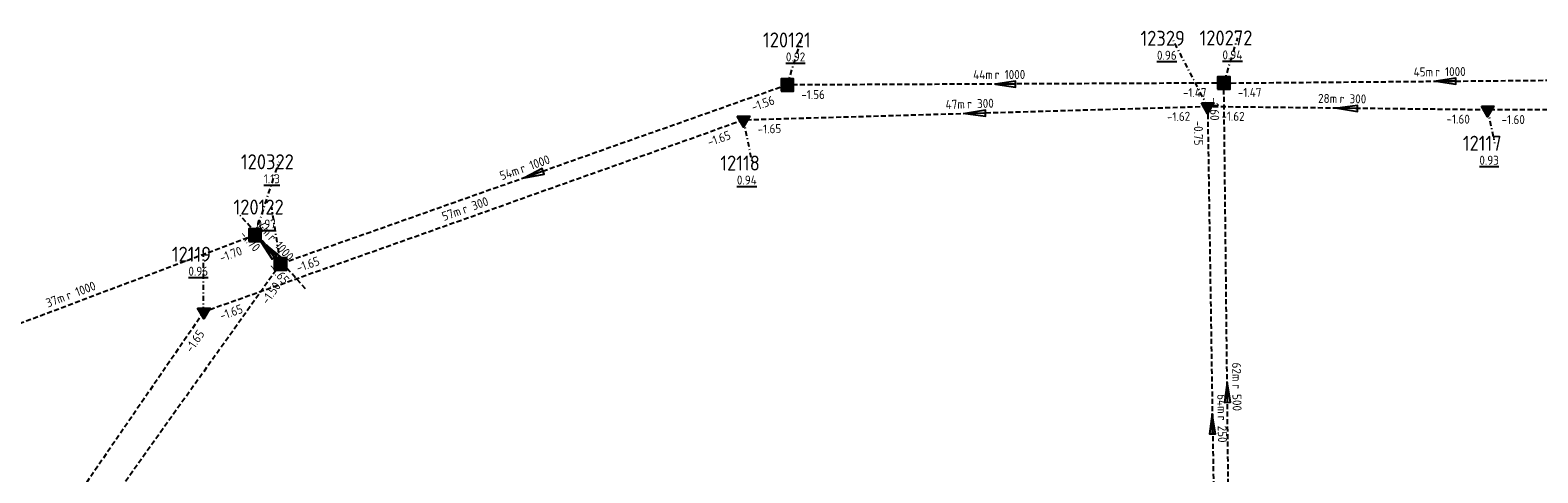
# Model space of a CAD drawing. Extents: x 188323 to 208361, y 565368 to 574910.
# Tile 79 of 256: x 200258 to 200410, y 570049 to 570094. Entities that reach past the tile are written whole.
import ezdxf

# ---------------------------------------------------------------- set-up
doc = ezdxf.new("R2010")
doc.units = 0
doc.linetypes.add('DASHDOT', pattern=[1, 0.5, -0.25, 0, -0.25])
doc.linetypes.add('DASHED', pattern=[0.75, 0.5, -0.25])
doc.layers.get('0').update_dxf_attribs({"linetype": 'CONTINUOUS'})
for name, color, linetype in [('RIO-AFM', 7, 'CONTINUOUS'), ('RIO-BOK', 7, 'CONTINUOUS'), ('RIO-DET', 7, 'CONTINUOUS'), ('RIO-KNP', 7, 'CONTINUOUS'), ('RIO-KNR', 7, 'CONTINUOUS'), ('RIO-LAG_1B', 7, 'DASHED'), ('RIO-LAG_2B', 7, 'DASHED'), ('RIO-LEN', 7, 'CONTINUOUS'), ('RIO-MVD', 1, 'CONTINUOUS'), ('RIO-VRB', 6, 'DASHDOT'), ('RIO-VRH', 7, 'CONTINUOUS')]:
    doc.layers.add(name, color=color, linetype=linetype)
doc.styles.add('RIO-TXT', font='isocp.shx')

# ---------------------------------------------------------------- blocks, each defined once
blk = doc.blocks.new('L_VHR')
blk.add_lwpolyline([(-0.5, 0), (0.5, 0), (-0.5, 0.15), (-0.5, -0.15), (0.5, 0)])
blk = doc.blocks.new('K_IPR')
blk.add_lwpolyline([(-0.5, -0.5), (0.5, -0.5), (0.5, 0.5), (-0.5, 0.5)], close=True)
blk.add_solid([(-0.5, 0.5), (0.5, 0.5), (-0.5, -0.5), (0.5, -0.5)])
at = {"style": 'RIO-TXT', "flags": 1}
blk.add_attdef('KNOOPNAAM', (2, 2), '', height=1, dxfattribs=at)
blk = doc.blocks.new('K_IPD')
blk.add_lwpolyline([(-0.496027, 0.307994), (0.503973, 0.307994), (0.003973, -0.558031)], close=True)
blk.add_solid([(-0.496027, 0.307994), (0.503973, 0.307994), (0.003973, -0.558031)])
at = {"style": 'RIO-TXT', "flags": 1}
blk.add_attdef('KNOOPNAAM', (2, 2), '', height=1, dxfattribs=at)
blk = doc.blocks.new('14_01______120122____120322_')
at = {"layer": 'RIO-LAG_1B'}
blk.add_line((0, 0), (-6.528, 7.338), dxfattribs=at)
at = {"layer": 'RIO-VRH', "xscale": 2, "yscale": 2, "zscale": 2, "rotation": 131.6384}
blk.add_blockref('L_VHR', (-3.264, 3.669), dxfattribs=at)
at = {"layer": 'RIO-AFM', "style": 'RIO-TXT'}
blk.add_text('r 1000', height=0.9, rotation=311.6384, dxfattribs=at).set_placement((-3.7873, 5.0107))
at = {"layer": 'RIO-BOK', "style": 'RIO-TXT'}
for s, p in [('-1.70', (-6.6432, 5.3616)), ('-1.65', (-3.7704, 2.1339))]:
    blk.add_text(s, height=0.9, rotation=311.6384, dxfattribs=at).set_placement(p)
at = {"layer": 'RIO-LEN', "style": 'RIO-TXT'}
blk.add_text('4m', height=0.9, rotation=311.6384, dxfattribs=at).set_placement((-4.8643, 6.2208))

msp = doc.modelspace()

# ---------------------------------------------------------------- linework, layer by layer
at = {"layer": 'RIO-LAG_1B'}
for p, q in [((200334.304, 570088.32), (200283.504, 570070.4)), ((200378.064, 570088.512), (200334.304, 570088.32)), ((200378.064, 570088.512), (200422.592, 570088.896)), ((200378.752, 570026.624), (200378.064, 570088.512)), ((200280.944, 570073.28), (200245.872, 570060.096)), ((200283.504, 570070.4), (200280.944, 570073.28)), ((200283.504, 570070.4), (200246.096, 570017.984))]:
    msp.add_line(p, q, dxfattribs=at)
at = {"layer": 'RIO-LAG_2B'}
for p, q in [((200376.432, 570086.144), (200329.904, 570084.8)), ((200404.496, 570085.824), (200376.432, 570086.144)), ((200376.432, 570086.144), (200377.424, 570022.592)), ((200480.992, 570086.016), (200404.496, 570085.824)), ((200329.904, 570084.8), (200275.808, 570065.6)), ((200275.808, 570065.6), (200243.504, 570018.624))]:
    msp.add_line(p, q, dxfattribs=at)
at = {"layer": 'RIO-VRB'}
for p, q in [((200334.3, 570088.3), (200335.6933, 570092.8294)), ((200376.43, 570086.17), (200372.8912, 570092.9964)), ((200378.06, 570088.5), (200379.4533, 570093.0294)), ((200404.5, 570085.8), (200405.2071, 570082.4868)), ((200329.9, 570084.8), (200330.7806, 570080.502)), ((200280.94, 570073.28), (200283.359, 570080.6286)), ((200283.5, 570070.4), (200282.6179, 570076.0977)), ((200275.8, 570065.6), (200275.7992, 570071.375))]:
    msp.add_line(p, q, dxfattribs=at)

# ---------------------------------------------------------------- block references
at = {"layer": 'RIO-DET'}
msp.add_blockref('14_01______120122____120322_', (200286, 570067.904), dxfattribs=at)
at = {"layer": 'RIO-KNP', "xscale": 1.25, "yscale": 1.25, "zscale": 1.25}
for name, p in [('K_IPR', (200334.304, 570088.32)), ('K_IPR', (200378.064, 570088.512)), ('K_IPD', (200376.432, 570086.144)), ('K_IPD', (200404.496, 570085.824)), ('K_IPD', (200329.904, 570084.8)), ('K_IPR', (200280.944, 570073.28)), ('K_IPR', (200283.504, 570070.4)), ('K_IPD', (200275.808, 570065.6))]:
    msp.add_blockref(name, p, dxfattribs=at)
at = {"layer": 'RIO-VRH', "xscale": 2, "yscale": 2, "zscale": 2}
for p, rotation in [((200356.18, 570088.4), 180.2618), ((200400.33, 570088.7), 180.5145), ((200353.165, 570085.485), 181.6863), ((200390.465, 570085.985), 179.2449), ((200308.9, 570079.35), 199.4086), ((200282.22, 570071.84), 131.6384), ((200378.405, 570057.55), 90.6477), ((200376.925, 570054.385), 450.9012)]:
    msp.add_blockref('L_VHR', p, dxfattribs=dict(at, rotation=rotation))

# ---------------------------------------------------------------- texts
at = {"layer": 'RIO-AFM', "style": 'RIO-TXT'}
for s, rotation, p in [('r 1000', 360.2618, (200355.0972, 570088.9082)), ('r 1000', 0.5145, (200399.2452, 570089.1903)), ('r 300', 361.6863, (200352.3399, 570085.9752)), ('r 300', 359.2449, (200389.6613, 570086.504)), ('r 1000', 379.4086, (200307.7094, 570079.478)), ('r 300', 379.5377, (200301.9133, 570075.4169)), ('r 1000', 380.6094, (200262.2138, 570066.7831)), ('r 500', 270.6476, (200378.915, 570058.3664)), ('r 250', 270.9012, (200377.432, 570055.2036))]:
    msp.add_text(s, height=0.9, rotation=rotation, dxfattribs=at).set_placement(p)
at = {"layer": 'RIO-BOK', "style": 'RIO-TXT'}
for s, rotation, p in [('-1.56', 379.4086, (200330.8881, 570085.6468)), ('-1.56', 360.2618, (200335.707, 570086.9073)), ('-1.47', 360.2618, (200373.9665, 570087.1064)), ('-1.60', 270.6476, (200376.6766, 570087.0838)), ('-1.47', 0.5145, (200379.4723, 570087.1126)), ('-1.62', 361.6863, (200372.3727, 570084.6769)), ('-1.62', 359.2449, (200377.8121, 570084.7525)), ('-1.60', 359.2449, (200400.3823, 570084.4693)), ('-1.60', 360.1498, (200405.9043, 570084.4046)), ('-1.65', 379.5377, (200326.4937, 570082.1414)), ('-1.65', 361.6863, (200331.3412, 570083.4427)), ('-0.75', 270.9012, (200375.0529, 570084.7477)), ('-1.70', 380.6094, (200277.5881, 570070.5462)), ('-1.65', 379.4086, (200285.286, 570069.5459)), ('-1.50', 414.4775, (200282.2264, 570066.2715)), ('-1.65', 379.5377, (200277.5879, 570064.7499)), ('-1.65', 415.4962, (200274.6039, 570061.4469))]:
    msp.add_text(s, height=0.9, rotation=rotation, dxfattribs=at).set_placement(p)
at = {"layer": 'RIO-KNR', "style": 'RIO-TXT'}
for s, p in [('120121', (200331.8683, 570092.0794)), ('12329', (200369.7037, 570092.2464)), ('120272', (200375.6283, 570092.2794)), ('12117', (200402.0196, 570081.7368)), ('120322', (200279.534, 570079.8786)), ('12118', (200327.5931, 570079.752)), ('120122', (200278.7929, 570075.3477)), ('12119', (200272.6117, 570070.625))]:
    msp.add_text(s, height=1.5, dxfattribs=at).set_placement(p)
at = {"layer": 'RIO-LEN', "style": 'RIO-TXT'}
for s, rotation, p in [('44m', 360.2618, (200352.9372, 570088.897)), ('45m', 0.5145, (200397.0853, 570089.1709)), ('47m', 361.6863, (200350.1809, 570085.9102)), ('28m', 359.2449, (200387.5015, 570086.5311)), ('54m', 379.4086, (200305.6726, 570078.7588)), ('57m', 379.5377, (200299.8781, 570074.6931)), ('37m', 380.6094, (200260.1925, 570066.0215)), ('62m', 270.6476, (200378.8896, 570060.5263)), ('64m', 270.9012, (200377.397, 570057.3633))]:
    msp.add_text(s, height=0.9, rotation=rotation, dxfattribs=at).set_placement(p)
at = {"layer": 'RIO-MVD', "style": 'RIO-TXT'}
for s, p in [('%%U0.92', (200334.1633, 570090.6794)), ('%%U0.96', (200371.3612, 570090.8464)), ('%%U0.94', (200377.9233, 570090.8794)), ('%%U0.93', (200403.6771, 570080.3368)), ('%%U1.13', (200281.829, 570078.4786)), ('%%U0.94', (200329.2506, 570078.352)), ('%%U0.97', (200281.0879, 570073.9477)), ('%%U0.96', (200274.2692, 570069.225))]:
    msp.add_text(s, height=0.9, dxfattribs=at).set_placement(p)

doc.saveas('drawing.dxf')
